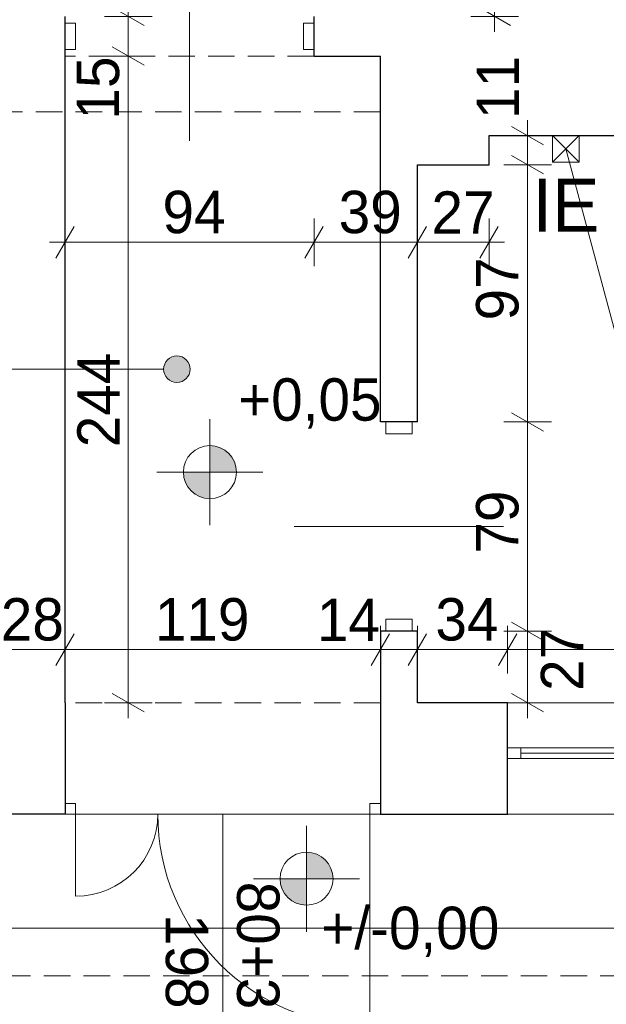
# Model space of a CAD drawing. Extents: x -686885 to -413214, y -23370 to 153194.
# Tile 68 of 145: x -502709 to -500496, y 36710 to 40425. Entities that reach past the tile are written whole.
import ezdxf

# ---------------------------------------------------------------- set-up
doc = ezdxf.new("R2010")
doc.units = 0
doc.header["$MEASUREMENT"] = 0
doc.linetypes.add('Krawędzie ukryte', pattern=[150, 100, -50])
for name, color, linetype, lineweight, true_color in [('instalacja CO_Nr_Pióra__88', 7, 'Continuous', 20, 0xfd4435), ('INSTALACJA IE_Nr_Pióra__88', 7, 'Continuous', 20, 0xfd4435), ('INWENT OPISY_Nr_Pióra__88', 7, 'Continuous', 20, 0xfd4435)]:
    doc.layers.add(name, color=color, linetype=linetype, lineweight=lineweight, true_color=true_color)
for name, color, linetype, lineweight in [('INWENT KONST. DREWNIANA_Nr_Pióra__21', 7, 'Continuous', 9), ('INWENT OPISY_Nr_Pióra__21', 7, 'Continuous', 9), ('INWENT RZĘDNE_Nr_Pióra__21', 7, 'Continuous', 9), ('INWENT TEREN_Nr_Pióra__21', 7, 'Continuous', 9), ('INWENT WYMIARY_Nr_Pióra__21', 7, 'Continuous', 9), ('INWENT. DRZWI_Nr_Pióra__5', 7, 'Continuous', 13), ('INWENT. OKNA_Nr_Pióra__21', 7, 'Continuous', 9), ('INWENT. OKNA_Nr_Pióra__5', 7, 'Continuous', 13), ('INWENT.ŚCIANY_Nr_Pióra__1', 7, 'Continuous', 25), ('INWENT.ŚCIANY_Nr_Pióra__21', 7, 'Continuous', 9), ('Istniejące stropy_Nr_Pióra__5', 7, 'Continuous', 13)]:
    doc.layers.add(name, color=color, linetype=linetype, lineweight=lineweight)
for name, color, linetype in [('INWENT OPISY', 7, 'Continuous'), ('INWENT RZĘDNE', 7, 'Continuous'), ('INWENT WYMIARY', 7, 'Continuous')]:
    doc.layers.add(name, color=color, linetype=linetype)
doc.styles.add('GENERATED_STYLE_1', font='txt')
doc.styles.add('GENERATED_STYLE_2', font='txt')
doc.styles.add('GENERATED_STYLE_6', font='txt')
doc.dimstyles.new('GENERATED_STYLE__1', dxfattribs={"dimtxt": 160.000002, "dimasz": 91.2, "dimexe": 0.18, "dimexo": 0, "dimgap": 0.09, "dimtad": 1, "dimtih": 1, "dimtoh": 1, "dimdec": 0, "dimlfac": 0.1, "dimzin": 0, "dimdsep": 46, "dimtxsty": 'GENERATED_STYLE_1', "dimblk": 'ARROWHEAD_2', "dimblk1": 'ARROWHEAD_2', "dimblk2": 'ARROWHEAD_2', "dimcen": 0.09, "dimclrd": 7, "dimclre": 7, "dimclrt": 7, "dimazin": 0, "dimtfac": 1, "dimtdec": 4, "dimtmove": 0, "dimatfit": 3, "dimfxl": 0, "dimtolj": 1, "dimtzin": 0, "dimarcsym": 0})
doc.dimstyles.new('GENERATED_STYLE__2', dxfattribs={"dimtxt": 160.000002, "dimasz": 91.2, "dimexe": 0.18, "dimexo": 0, "dimgap": 0.09, "dimtad": 1, "dimtih": 1, "dimtoh": 1, "dimdec": 0, "dimlfac": 0.1, "dimzin": 0, "dimdsep": 46, "dimtxsty": 'GENERATED_STYLE_1', "dimblk": 'ARROWHEAD_2', "dimblk1": 'ARROWHEAD_2', "dimblk2": 'ARROWHEAD_2', "dimcen": 0.09, "dimclrd": 7, "dimclre": 7, "dimclrt": 7, "dimazin": 0, "dimtfac": 1, "dimtdec": 4, "dimtmove": 2, "dimatfit": 3, "dimfxl": 0, "dimtolj": 1, "dimtzin": 0, "dimarcsym": 0})
doc.dimstyles.new('GENERATED_STYLE__3', dxfattribs={"dimtxt": 160.000002, "dimasz": 91.2, "dimexe": 0.18, "dimexo": 0, "dimgap": 0.09, "dimtad": 1, "dimdec": 0, "dimlfac": 0.1, "dimzin": 0, "dimdsep": 46, "dimtxsty": 'GENERATED_STYLE_1', "dimblk": 'ARROWHEAD_2', "dimblk1": 'ARROWHEAD_2', "dimblk2": 'ARROWHEAD_2', "dimcen": 0.09, "dimclrd": 7, "dimclre": 7, "dimclrt": 7, "dimazin": 0, "dimtfac": 1, "dimtdec": 4, "dimtmove": 0, "dimatfit": 3, "dimfxl": 0, "dimtolj": 1, "dimtzin": 0, "dimarcsym": 0})
doc.dimstyles.new('GENERATED_STYLE__4', dxfattribs={"dimtxt": 160.000002, "dimasz": 91.2, "dimexe": 0.18, "dimexo": 0, "dimgap": 0.09, "dimtad": 1, "dimdec": 0, "dimlfac": 0.1, "dimzin": 0, "dimdsep": 46, "dimtxsty": 'GENERATED_STYLE_1', "dimblk": 'ARROWHEAD_2', "dimblk1": 'ARROWHEAD_2', "dimblk2": 'ARROWHEAD_2', "dimcen": 0.09, "dimclrd": 7, "dimclre": 7, "dimclrt": 7, "dimazin": 0, "dimtfac": 1, "dimtdec": 4, "dimtmove": 2, "dimatfit": 3, "dimfxl": 0, "dimtolj": 1, "dimtzin": 0, "dimarcsym": 0})

# ---------------------------------------------------------------- blocks, each defined once
blk = doc.blocks.new('Linia_19', base_point=(-503970.5, 39106.3))
at = {"layer": 'INWENT OPISY_Nr_Pióra__21', "linetype": 'Continuous'}
blk.add_hatch(color=256, dxfattribs=at).paths.add_polyline_path([(-502066.1, 39106.3), (-502069.9, 39125.4), (-502080.7, 39141.6), (-502096.9, 39152.5), (-502116.1, 39156.3), (-502135.2, 39152.5), (-502151.4, 39141.6), (-502162.3, 39125.4), (-502166.1, 39106.3), (-502162.3, 39087.1), (-502151.4, 39070.9), (-502135.2, 39060.1), (-502116.1, 39056.3), (-502096.9, 39060.1), (-502080.7, 39070.9), (-502069.9, 39087.1)], flags=0)
blk.add_line((-503970.5, 39106.3), (-502166.1, 39106.3), dxfattribs=at)
blk.add_circle((-502116.1, 39106.3), 50, dxfattribs=at)
blk = doc.blocks.new('*D273')
at = {"layer": 'INWENT WYMIARY_Nr_Pióra__21', "linetype": 'Continuous'}
for p, q in [((-506898.3, 35899.9), (-506898.3, 36079.9)), ((-498038.3, 35899.9), (-498038.3, 36079.9)), ((-506863.7, 36049.9), (-506933, 35929.9)), ((-498073, 35929.9), (-498003.7, 36049.9)), ((-506957, 35989.9), (-506898.3, 35989.9)), ((-506898.3, 35989.9), (-498038.3, 35989.9)), ((-498038.3, 35989.9), (-497979.6, 35989.9))]:
    blk.add_line(p, q, dxfattribs=at)
at = {"layer": 'INWENT WYMIARY_Nr_Pióra__21', "insert": (-502621.9, 36021.9), "char_height": 160, "attachment_point": 7, "style": 'GENERATED_STYLE_1'}
blk.add_mtext('{886}', dxfattribs=at)
blk = doc.blocks.new('ARROWHEAD_2')
at = {"color": 0, "linetype": 'Continuous', "lineweight": 0}
for p, q in [((-0.378, -0.655), (0.378, 0.655)), ((0, 0), (-1, 0))]:
    blk.add_line(p, q, dxfattribs=at)
blk = doc.blocks.new('*D277')
at = {"layer": 'INWENT WYMIARY_Nr_Pióra__21', "linetype": 'Continuous'}
for p, q in [((-509798.3, 31219.5), (-509798.3, 31399.5)), ((-472023.3, 31219.5), (-472023.3, 31399.5)), ((-509763.7, 31369.5), (-509833, 31249.5)), ((-472058, 31249.5), (-471988.7, 31369.5)), ((-509857, 31309.5), (-509798.3, 31309.5)), ((-509798.3, 31309.5), (-472023.3, 31309.5)), ((-472023.3, 31309.5), (-471964.6, 31309.5))]:
    blk.add_line(p, q, dxfattribs=at)
at = {"layer": 'INWENT WYMIARY_Nr_Pióra__21', "insert": (-491141.2, 31341.5), "char_height": 160, "attachment_point": 7, "style": 'GENERATED_STYLE_1'}
blk.add_mtext('{3\xa0778}', dxfattribs=at)
blk = doc.blocks.new('*D314')
at = {"layer": 'INWENT WYMIARY_Nr_Pióra__21', "linetype": 'Continuous'}
for p, q in [((-506898.3, 37958.3), (-506898.3, 38138.3)), ((-506478.3, 37958.3), (-506478.3, 38138.3)), ((-506863.7, 38108.3), (-506933, 37988.3)), ((-506443.7, 38108.3), (-506513, 37988.3)), ((-506957, 38048.3), (-506898.3, 38048.3)), ((-506898.3, 38048.3), (-506478.3, 38048.3))]:
    blk.add_line(p, q, dxfattribs=at)
at = {"layer": 'INWENT WYMIARY_Nr_Pióra__21', "char_height": 160, "attachment_point": 7, "style": 'GENERATED_STYLE_1'}
for s, insert in [('{42}', (-506790.7, 38080.3)), ('{198}', (-505641.9, 38080.3)), ('{148}', (-504014.3, 38080.3)), ('{20}', (-503257.8, 38080.3)), ('{28}', (-502780.7, 38080.3)), ('{119}', (-502199.3, 38080.3)), ('{14}', (-501587.8, 38080.3)), ('{34}', (-501140.7, 38080.3)), ('{147}', (-500286.9, 38080.3)), ('{136}', (-498871.9, 38080.3))]:
    blk.add_mtext(s, dxfattribs=dict(at, insert=insert))
blk = doc.blocks.new('*D315')
at = {"layer": 'INWENT WYMIARY_Nr_Pióra__21', "linetype": 'Continuous'}
for p, q in [((-506478.3, 37958.3), (-506478.3, 38138.3)), ((-504498.3, 37958.3), (-504498.3, 38138.3)), ((-506443.7, 38108.3), (-506513, 37988.3)), ((-504463.7, 38108.3), (-504533, 37988.3)), ((-506478.3, 38048.3), (-504498.3, 38048.3))]:
    blk.add_line(p, q, dxfattribs=at)
at = {"layer": 'INWENT WYMIARY_Nr_Pióra__21', "char_height": 160, "attachment_point": 7, "style": 'GENERATED_STYLE_1'}
for s, insert in [('{42}', (-506790.7, 38080.3)), ('{198}', (-505641.9, 38080.3)), ('{148}', (-504014.3, 38080.3)), ('{20}', (-503257.8, 38080.3)), ('{28}', (-502780.7, 38080.3)), ('{119}', (-502199.3, 38080.3)), ('{14}', (-501587.8, 38080.3)), ('{34}', (-501140.7, 38080.3)), ('{147}', (-500286.9, 38080.3)), ('{136}', (-498871.9, 38080.3))]:
    blk.add_mtext(s, dxfattribs=dict(at, insert=insert))
blk = doc.blocks.new('*D316')
at = {"layer": 'INWENT WYMIARY_Nr_Pióra__21', "linetype": 'Continuous'}
for p, q in [((-504498.3, 37958.3), (-504498.3, 38138.3)), ((-503018.3, 37958.3), (-503018.3, 38138.3)), ((-504463.7, 38108.3), (-504533, 37988.3)), ((-502983.7, 38108.3), (-503053, 37988.3)), ((-504498.3, 38048.3), (-503018.3, 38048.3))]:
    blk.add_line(p, q, dxfattribs=at)
at = {"layer": 'INWENT WYMIARY_Nr_Pióra__21', "char_height": 160, "attachment_point": 7, "style": 'GENERATED_STYLE_1'}
for s, insert in [('{42}', (-506790.7, 38080.3)), ('{198}', (-505641.9, 38080.3)), ('{148}', (-504014.3, 38080.3)), ('{20}', (-503257.8, 38080.3)), ('{28}', (-502780.7, 38080.3)), ('{119}', (-502199.3, 38080.3)), ('{14}', (-501587.8, 38080.3)), ('{34}', (-501140.7, 38080.3)), ('{147}', (-500286.9, 38080.3)), ('{136}', (-498871.9, 38080.3))]:
    blk.add_mtext(s, dxfattribs=dict(at, insert=insert))
blk = doc.blocks.new('*D317')
at = {"layer": 'INWENT WYMIARY_Nr_Pióra__21', "linetype": 'Continuous'}
for p, q in [((-503018.3, 37958.3), (-503018.3, 38138.3)), ((-502818.3, 37958.3), (-502818.3, 38138.3)), ((-502983.7, 38108.3), (-503053, 37988.3)), ((-502783.7, 38108.3), (-502853, 37988.3)), ((-503018.3, 38048.3), (-502818.3, 38048.3))]:
    blk.add_line(p, q, dxfattribs=at)
at = {"layer": 'INWENT WYMIARY_Nr_Pióra__21', "char_height": 160, "attachment_point": 7, "style": 'GENERATED_STYLE_1'}
for s, insert in [('{42}', (-506790.7, 38080.3)), ('{198}', (-505641.9, 38080.3)), ('{148}', (-504014.3, 38080.3)), ('{20}', (-503257.8, 38080.3)), ('{28}', (-502780.7, 38080.3)), ('{119}', (-502199.3, 38080.3)), ('{14}', (-501587.8, 38080.3)), ('{34}', (-501140.7, 38080.3)), ('{147}', (-500286.9, 38080.3)), ('{136}', (-498871.9, 38080.3))]:
    blk.add_mtext(s, dxfattribs=dict(at, insert=insert))
blk = doc.blocks.new('*D318')
at = {"layer": 'INWENT WYMIARY_Nr_Pióra__21', "linetype": 'Continuous'}
for p, q in [((-502818.3, 37958.3), (-502818.3, 38138.3)), ((-502538.3, 37958.3), (-502538.3, 38138.3)), ((-502783.7, 38108.3), (-502853, 37988.3)), ((-502503.7, 38108.3), (-502573, 37988.3)), ((-502818.3, 38048.3), (-502538.3, 38048.3))]:
    blk.add_line(p, q, dxfattribs=at)
at = {"layer": 'INWENT WYMIARY_Nr_Pióra__21', "char_height": 160, "attachment_point": 7, "style": 'GENERATED_STYLE_1'}
for s, insert in [('{42}', (-506790.7, 38080.3)), ('{198}', (-505641.9, 38080.3)), ('{148}', (-504014.3, 38080.3)), ('{20}', (-503257.8, 38080.3)), ('{28}', (-502780.7, 38080.3)), ('{119}', (-502199.3, 38080.3)), ('{14}', (-501587.8, 38080.3)), ('{34}', (-501140.7, 38080.3)), ('{147}', (-500286.9, 38080.3)), ('{136}', (-498871.9, 38080.3))]:
    blk.add_mtext(s, dxfattribs=dict(at, insert=insert))
blk = doc.blocks.new('*D319')
at = {"layer": 'INWENT WYMIARY_Nr_Pióra__21', "linetype": 'Continuous'}
for p, q in [((-502538.3, 37958.3), (-502538.3, 38138.3)), ((-501348.3, 37958.3), (-501348.3, 38138.3)), ((-502503.7, 38108.3), (-502573, 37988.3)), ((-501313.7, 38108.3), (-501383, 37988.3)), ((-502538.3, 38048.3), (-501348.3, 38048.3))]:
    blk.add_line(p, q, dxfattribs=at)
at = {"layer": 'INWENT WYMIARY_Nr_Pióra__21', "char_height": 160, "attachment_point": 7, "style": 'GENERATED_STYLE_1'}
for s, insert in [('{42}', (-506790.7, 38080.3)), ('{198}', (-505641.9, 38080.3)), ('{148}', (-504014.3, 38080.3)), ('{20}', (-503257.8, 38080.3)), ('{28}', (-502780.7, 38080.3)), ('{119}', (-502199.3, 38080.3)), ('{14}', (-501587.8, 38080.3)), ('{34}', (-501140.7, 38080.3)), ('{147}', (-500286.9, 38080.3)), ('{136}', (-498871.9, 38080.3))]:
    blk.add_mtext(s, dxfattribs=dict(at, insert=insert))
blk = doc.blocks.new('*D320')
at = {"layer": 'INWENT WYMIARY_Nr_Pióra__21', "linetype": 'Continuous'}
for p, q in [((-501348.3, 37958.3), (-501348.3, 38138.3)), ((-501208.3, 37958.3), (-501208.3, 38138.3)), ((-501313.7, 38108.3), (-501383, 37988.3)), ((-501173.7, 38108.3), (-501243, 37988.3)), ((-501348.3, 38048.3), (-501208.3, 38048.3))]:
    blk.add_line(p, q, dxfattribs=at)
at = {"layer": 'INWENT WYMIARY_Nr_Pióra__21', "char_height": 160, "attachment_point": 7, "style": 'GENERATED_STYLE_1'}
for s, insert in [('{42}', (-506790.7, 38080.3)), ('{198}', (-505641.9, 38080.3)), ('{148}', (-504014.3, 38080.3)), ('{20}', (-503257.8, 38080.3)), ('{28}', (-502780.7, 38080.3)), ('{119}', (-502199.3, 38080.3)), ('{14}', (-501587.8, 38080.3)), ('{34}', (-501140.7, 38080.3)), ('{147}', (-500286.9, 38080.3)), ('{136}', (-498871.9, 38080.3))]:
    blk.add_mtext(s, dxfattribs=dict(at, insert=insert))
blk = doc.blocks.new('*D321')
at = {"layer": 'INWENT WYMIARY_Nr_Pióra__21', "linetype": 'Continuous'}
for p, q in [((-501208.3, 37958.3), (-501208.3, 38138.3)), ((-500868.3, 37958.3), (-500868.3, 38138.3)), ((-501173.7, 38108.3), (-501243, 37988.3)), ((-500833.7, 38108.3), (-500903, 37988.3)), ((-501208.3, 38048.3), (-500868.3, 38048.3))]:
    blk.add_line(p, q, dxfattribs=at)
at = {"layer": 'INWENT WYMIARY_Nr_Pióra__21', "char_height": 160, "attachment_point": 7, "style": 'GENERATED_STYLE_1'}
for s, insert in [('{42}', (-506790.7, 38080.3)), ('{198}', (-505641.9, 38080.3)), ('{148}', (-504014.3, 38080.3)), ('{20}', (-503257.8, 38080.3)), ('{28}', (-502780.7, 38080.3)), ('{119}', (-502199.3, 38080.3)), ('{14}', (-501587.8, 38080.3)), ('{34}', (-501140.7, 38080.3)), ('{147}', (-500286.9, 38080.3)), ('{136}', (-498871.9, 38080.3))]:
    blk.add_mtext(s, dxfattribs=dict(at, insert=insert))
blk = doc.blocks.new('*D322')
at = {"layer": 'INWENT WYMIARY_Nr_Pióra__21', "linetype": 'Continuous'}
for p, q in [((-500868.3, 37958.3), (-500868.3, 38138.3)), ((-499398.3, 37958.3), (-499398.3, 38138.3)), ((-500833.7, 38108.3), (-500903, 37988.3)), ((-499363.7, 38108.3), (-499433, 37988.3)), ((-500868.3, 38048.3), (-499398.3, 38048.3))]:
    blk.add_line(p, q, dxfattribs=at)
at = {"layer": 'INWENT WYMIARY_Nr_Pióra__21', "char_height": 160, "attachment_point": 7, "style": 'GENERATED_STYLE_1'}
for s, insert in [('{42}', (-506790.7, 38080.3)), ('{198}', (-505641.9, 38080.3)), ('{148}', (-504014.3, 38080.3)), ('{20}', (-503257.8, 38080.3)), ('{28}', (-502780.7, 38080.3)), ('{119}', (-502199.3, 38080.3)), ('{14}', (-501587.8, 38080.3)), ('{34}', (-501140.7, 38080.3)), ('{147}', (-500286.9, 38080.3)), ('{136}', (-498871.9, 38080.3))]:
    blk.add_mtext(s, dxfattribs=dict(at, insert=insert))
blk = doc.blocks.new('*D323')
at = {"layer": 'INWENT WYMIARY_Nr_Pióra__21', "linetype": 'Continuous'}
for p, q in [((-499398.3, 37958.3), (-499398.3, 38138.3)), ((-498038.3, 37958.3), (-498038.3, 38138.3)), ((-499363.7, 38108.3), (-499433, 37988.3)), ((-498073, 37988.3), (-498003.7, 38108.3)), ((-499398.3, 38048.3), (-498038.3, 38048.3)), ((-498038.3, 38048.3), (-497979.6, 38048.3))]:
    blk.add_line(p, q, dxfattribs=at)
at = {"layer": 'INWENT WYMIARY_Nr_Pióra__21', "char_height": 160, "attachment_point": 7, "style": 'GENERATED_STYLE_1'}
for s, insert in [('{42}', (-506790.7, 38080.3)), ('{198}', (-505641.9, 38080.3)), ('{148}', (-504014.3, 38080.3)), ('{20}', (-503257.8, 38080.3)), ('{28}', (-502780.7, 38080.3)), ('{119}', (-502199.3, 38080.3)), ('{14}', (-501587.8, 38080.3)), ('{34}', (-501140.7, 38080.3)), ('{147}', (-500286.9, 38080.3)), ('{136}', (-498871.9, 38080.3))]:
    blk.add_mtext(s, dxfattribs=dict(at, insert=insert))
blk = doc.blocks.new('*D329')
at = {"layer": 'INWENT WYMIARY_Nr_Pióra__21', "linetype": 'Continuous'}
for p, q in [((-503017.7, 40922.3), (-502897.7, 40853)), ((-502867.7, 40887.6), (-503047.7, 40887.6)), ((-502957.7, 37847.6), (-502957.7, 40887.6)), ((-503017.7, 37882.3), (-502897.7, 37813)), ((-502867.7, 37847.6), (-503047.7, 37847.6)), ((-502957.7, 37789), (-502957.7, 37847.6))]:
    blk.add_line(p, q, dxfattribs=at)
at = {"layer": 'INWENT WYMIARY_Nr_Pióra__21', "char_height": 160, "attachment_point": 7, "rotation": 90, "style": 'GENERATED_STYLE_1'}
for s, insert in [('{60}', (-502989.7, 44225.2)), ('{222}', (-502989.7, 42764)), ('{92}', (-502989.7, 41245.2)), ('{304}', (-502989.7, 39214))]:
    blk.add_mtext(s, dxfattribs=dict(at, insert=insert))
blk = doc.blocks.new('*D330')
at = {"layer": 'INWENT WYMIARY_Nr_Pióra__21', "linetype": 'Continuous'}
for p, q in [((-503017.7, 41842.3), (-502897.7, 41773)), ((-502867.7, 41807.6), (-503047.7, 41807.6)), ((-502957.7, 40887.6), (-502957.7, 41807.6)), ((-503017.7, 40922.3), (-502897.7, 40853)), ((-502867.7, 40887.6), (-503047.7, 40887.6))]:
    blk.add_line(p, q, dxfattribs=at)
at = {"layer": 'INWENT WYMIARY_Nr_Pióra__21', "char_height": 160, "attachment_point": 7, "rotation": 90, "style": 'GENERATED_STYLE_1'}
for s, insert in [('{60}', (-502989.7, 44225.2)), ('{222}', (-502989.7, 42764)), ('{92}', (-502989.7, 41245.2)), ('{304}', (-502989.7, 39214))]:
    blk.add_mtext(s, dxfattribs=dict(at, insert=insert))
blk = doc.blocks.new('*D340')
at = {"layer": 'INWENT WYMIARY_Nr_Pióra__21', "linetype": 'Continuous'}
for p, q in [((-500917.3, 41707.6), (-500917.3, 41766.3)), ((-500857.3, 41673), (-500977.3, 41742.3)), ((-500827.3, 41707.6), (-501007.3, 41707.6)), ((-500917.3, 40437.6), (-500917.3, 41707.6)), ((-500977.3, 40472.3), (-500857.3, 40403)), ((-500827.3, 40437.6), (-501007.3, 40437.6)), ((-500917.3, 40379), (-500917.3, 40437.6))]:
    blk.add_line(p, q, dxfattribs=at)
at = {"layer": 'INWENT WYMIARY_Nr_Pióra__21', "insert": (-500949.3, 40919), "char_height": 160, "attachment_point": 7, "rotation": 90, "style": 'GENERATED_STYLE_1'}
blk.add_mtext('{127}', dxfattribs=at)
blk = doc.blocks.new('*D341')
at = {"layer": 'INWENT WYMIARY_Nr_Pióra__21', "linetype": 'Continuous'}
for p, q in [((-502360, 40322.3), (-502240, 40253)), ((-502210, 40287.6), (-502390, 40287.6)), ((-502300, 37847.6), (-502300, 40287.6)), ((-502360, 37882.3), (-502240, 37813)), ((-502210, 37847.6), (-502390, 37847.6)), ((-502300, 37789), (-502300, 37847.6))]:
    blk.add_line(p, q, dxfattribs=at)
at = {"layer": 'INWENT WYMIARY_Nr_Pióra__21', "char_height": 160, "attachment_point": 7, "rotation": 90, "style": 'GENERATED_STYLE_1'}
for s, insert in [('{374}', (-502332, 42604)), ('{45}', (-502332, 40560.2)), ('{15}', (-502332, 40048.1)), ('{244}', (-502332, 38811.6))]:
    blk.add_mtext(s, dxfattribs=dict(at, insert=insert))
blk = doc.blocks.new('*D342')
at = {"layer": 'INWENT WYMIARY_Nr_Pióra__21', "linetype": 'Continuous'}
for p, q in [((-502360, 40472.3), (-502240, 40403)), ((-502210, 40437.6), (-502390, 40437.6)), ((-502300, 40287.6), (-502300, 40437.6)), ((-502360, 40322.3), (-502240, 40253)), ((-502210, 40287.6), (-502390, 40287.6))]:
    blk.add_line(p, q, dxfattribs=at)
at = {"layer": 'INWENT WYMIARY_Nr_Pióra__21', "char_height": 160, "attachment_point": 7, "rotation": 90, "style": 'GENERATED_STYLE_1'}
for s, insert in [('{374}', (-502332, 42604)), ('{45}', (-502332, 40560.2)), ('{15}', (-502332, 40048.1)), ('{244}', (-502332, 38811.6))]:
    blk.add_mtext(s, dxfattribs=dict(at, insert=insert))
blk = doc.blocks.new('*D343')
at = {"layer": 'INWENT WYMIARY_Nr_Pióra__21', "linetype": 'Continuous'}
for p, q in [((-502360, 40922.3), (-502240, 40853)), ((-502210, 40887.6), (-502390, 40887.6)), ((-502300, 40437.6), (-502300, 40887.6)), ((-502360, 40472.3), (-502240, 40403)), ((-502210, 40437.6), (-502390, 40437.6))]:
    blk.add_line(p, q, dxfattribs=at)
at = {"layer": 'INWENT WYMIARY_Nr_Pióra__21', "char_height": 160, "attachment_point": 7, "rotation": 90, "style": 'GENERATED_STYLE_1'}
for s, insert in [('{374}', (-502332, 42604)), ('{45}', (-502332, 40560.2)), ('{15}', (-502332, 40048.1)), ('{244}', (-502332, 38811.6))]:
    blk.add_mtext(s, dxfattribs=dict(at, insert=insert))
blk = doc.blocks.new('*D344')
at = {"layer": 'INWENT WYMIARY_Nr_Pióra__21', "linetype": 'Continuous'}
for p, q in [((-502240, 44593), (-502360, 44662.3)), ((-502300, 44627.6), (-502300, 44686.3)), ((-502210, 44627.6), (-502390, 44627.6)), ((-502300, 40887.6), (-502300, 44627.6)), ((-502360, 40922.3), (-502240, 40853)), ((-502210, 40887.6), (-502390, 40887.6))]:
    blk.add_line(p, q, dxfattribs=at)
at = {"layer": 'INWENT WYMIARY_Nr_Pióra__21', "char_height": 160, "attachment_point": 7, "rotation": 90, "style": 'GENERATED_STYLE_1'}
for s, insert in [('{374}', (-502332, 42604)), ('{45}', (-502332, 40560.2)), ('{15}', (-502332, 40048.1)), ('{244}', (-502332, 38811.6))]:
    blk.add_mtext(s, dxfattribs=dict(at, insert=insert))
blk = doc.blocks.new('*D357')
at = {"layer": 'INWENT WYMIARY_Nr_Pióra__21', "linetype": 'Continuous'}
for p, q in [((-500853, 38152.3), (-500733, 38083)), ((-500703, 38117.6), (-500883, 38117.6)), ((-500793, 37847.6), (-500793, 38117.6)), ((-500853, 37882.3), (-500733, 37813)), ((-500703, 37847.6), (-500883, 37847.6)), ((-500793, 37789), (-500793, 37847.6))]:
    blk.add_line(p, q, dxfattribs=at)
at = {"layer": 'INWENT WYMIARY_Nr_Pióra__21', "char_height": 160, "attachment_point": 7, "rotation": 90, "style": 'GENERATED_STYLE_1'}
for s, insert in [('{11}', (-500825, 40050.5)), ('{97}', (-500825, 39290.2)), ('{79}', (-500825, 38410.2)), ('{27}', (-500582.6, 37892.3))]:
    blk.add_mtext(s, dxfattribs=dict(at, insert=insert))
blk = doc.blocks.new('*D358')
at = {"layer": 'INWENT WYMIARY_Nr_Pióra__21', "linetype": 'Continuous'}
for p, q in [((-500853, 38942.3), (-500733, 38873)), ((-500703, 38907.6), (-500883, 38907.6)), ((-500793, 38117.6), (-500793, 38907.6)), ((-500853, 38152.3), (-500733, 38083)), ((-500703, 38117.6), (-500883, 38117.6))]:
    blk.add_line(p, q, dxfattribs=at)
at = {"layer": 'INWENT WYMIARY_Nr_Pióra__21', "char_height": 160, "attachment_point": 7, "rotation": 90, "style": 'GENERATED_STYLE_1'}
for s, insert in [('{11}', (-500825, 40050.5)), ('{97}', (-500825, 39290.2)), ('{79}', (-500825, 38410.2)), ('{27}', (-500582.6, 37892.3))]:
    blk.add_mtext(s, dxfattribs=dict(at, insert=insert))
blk = doc.blocks.new('*D359')
at = {"layer": 'INWENT WYMIARY_Nr_Pióra__21', "linetype": 'Continuous'}
for p, q in [((-500853, 39912.3), (-500733, 39843)), ((-500703, 39877.6), (-500883, 39877.6)), ((-500793, 38907.6), (-500793, 39877.6)), ((-500853, 38942.3), (-500733, 38873)), ((-500703, 38907.6), (-500883, 38907.6))]:
    blk.add_line(p, q, dxfattribs=at)
at = {"layer": 'INWENT WYMIARY_Nr_Pióra__21', "char_height": 160, "attachment_point": 7, "rotation": 90, "style": 'GENERATED_STYLE_1'}
for s, insert in [('{11}', (-500825, 40050.5)), ('{97}', (-500825, 39290.2)), ('{79}', (-500825, 38410.2)), ('{27}', (-500582.6, 37892.3))]:
    blk.add_mtext(s, dxfattribs=dict(at, insert=insert))
blk = doc.blocks.new('*D360')
at = {"layer": 'INWENT WYMIARY_Nr_Pióra__21', "linetype": 'Continuous'}
for p, q in [((-500733, 39953), (-500853, 40022.3)), ((-500793, 39987.6), (-500793, 40046.3)), ((-500703, 39987.6), (-500883, 39987.6)), ((-500793, 39877.6), (-500793, 39987.6)), ((-500853, 39912.3), (-500733, 39843)), ((-500703, 39877.6), (-500883, 39877.6))]:
    blk.add_line(p, q, dxfattribs=at)
at = {"layer": 'INWENT WYMIARY_Nr_Pióra__21', "char_height": 160, "attachment_point": 7, "rotation": 90, "style": 'GENERATED_STYLE_1'}
for s, insert in [('{11}', (-500825, 40050.5)), ('{97}', (-500825, 39290.2)), ('{79}', (-500825, 38410.2)), ('{27}', (-500582.6, 37892.3))]:
    blk.add_mtext(s, dxfattribs=dict(at, insert=insert))
blk = doc.blocks.new('*D361')
at = {"layer": 'INWENT WYMIARY_Nr_Pióra__21', "linetype": 'Continuous'}
for p, q in [((-502503.7, 39645.3), (-502573, 39525.3)), ((-502538.3, 39495.3), (-502538.3, 39675.3)), ((-501563.7, 39645.3), (-501633, 39525.3)), ((-501598.3, 39495.3), (-501598.3, 39675.3)), ((-502597, 39585.3), (-502538.3, 39585.3)), ((-502538.3, 39585.3), (-501598.3, 39585.3))]:
    blk.add_line(p, q, dxfattribs=at)
at = {"layer": 'INWENT WYMIARY_Nr_Pióra__21', "char_height": 160, "attachment_point": 7, "style": 'GENERATED_STYLE_1'}
for s, insert in [('{94}', (-502170.7, 39617.3)), ('{39}', (-501505.7, 39617.3)), ('{27}', (-501155.5, 39617.3))]:
    blk.add_mtext(s, dxfattribs=dict(at, insert=insert))
blk = doc.blocks.new('*D362')
at = {"layer": 'INWENT WYMIARY_Nr_Pióra__21', "linetype": 'Continuous'}
for p, q in [((-501563.7, 39645.3), (-501633, 39525.3)), ((-501598.3, 39495.3), (-501598.3, 39675.3)), ((-501173.7, 39645.3), (-501243, 39525.3)), ((-501208.3, 39495.3), (-501208.3, 39675.3)), ((-501598.3, 39585.3), (-501208.3, 39585.3))]:
    blk.add_line(p, q, dxfattribs=at)
at = {"layer": 'INWENT WYMIARY_Nr_Pióra__21', "char_height": 160, "attachment_point": 7, "style": 'GENERATED_STYLE_1'}
for s, insert in [('{94}', (-502170.7, 39617.3)), ('{39}', (-501505.7, 39617.3)), ('{27}', (-501155.5, 39617.3))]:
    blk.add_mtext(s, dxfattribs=dict(at, insert=insert))
blk = doc.blocks.new('*D363')
at = {"layer": 'INWENT WYMIARY_Nr_Pióra__21', "linetype": 'Continuous'}
for p, q in [((-501173.7, 39645.3), (-501243, 39525.3)), ((-501208.3, 39495.3), (-501208.3, 39675.3)), ((-500973, 39525.3), (-500903.7, 39645.3)), ((-500938.3, 39495.3), (-500938.3, 39675.3)), ((-501208.3, 39585.3), (-500938.3, 39585.3)), ((-500938.3, 39585.3), (-500879.6, 39585.3))]:
    blk.add_line(p, q, dxfattribs=at)
at = {"layer": 'INWENT WYMIARY_Nr_Pióra__21', "char_height": 160, "attachment_point": 7, "style": 'GENERATED_STYLE_1'}
for s, insert in [('{94}', (-502170.7, 39617.3)), ('{39}', (-501505.7, 39617.3)), ('{27}', (-501155.5, 39617.3))]:
    blk.add_mtext(s, dxfattribs=dict(at, insert=insert))
blk = doc.blocks.new('Koty wysokościowe_12', base_point=(-501626.8, 37183.8))
at = {"layer": 'INWENT RZĘDNE_Nr_Pióra__21', "linetype": 'Continuous'}
for points in [[(-501626.8, 37183.8), (-501526.8, 37183.8), (-501534.4, 37222.1), (-501556.1, 37254.5), (-501588.5, 37276.2), (-501626.8, 37283.8)], [(-501626.8, 37183.8), (-501726.8, 37183.8), (-501719.2, 37145.5), (-501697.5, 37113.1), (-501665, 37091.4), (-501626.8, 37083.8)]]:
    blk.add_hatch(color=256, dxfattribs=at).paths.add_polyline_path(points, flags=0)
for p, q in [((-501626.8, 36983.8), (-501626.8, 37383.8)), ((-501826.8, 37183.8), (-501426.8, 37183.8))]:
    blk.add_line(p, q, dxfattribs=at)
blk.add_circle((-501626.8, 37183.8), 100, dxfattribs=at)
at = {"layer": 'INWENT RZĘDNE_Nr_Pióra__21', "insert": (-501571.5, 36888.3), "char_height": 160, "attachment_point": 7, "style": 'GENERATED_STYLE_2'}
blk.add_mtext('{+/-0,00}', dxfattribs=at)
blk = doc.blocks.new('Koty wysokościowe_18', base_point=(-501991.5, 38717.9))
at = {"layer": 'INWENT RZĘDNE_Nr_Pióra__21', "linetype": 'Continuous'}
for points in [[(-501991.5, 38717.9), (-501891.5, 38717.9), (-501899.1, 38756.2), (-501920.7, 38788.6), (-501953.2, 38810.3), (-501991.5, 38817.9)], [(-501991.5, 38717.9), (-502091.5, 38717.9), (-502083.8, 38679.7), (-502062.2, 38647.2), (-502029.7, 38625.5), (-501991.5, 38617.9)]]:
    blk.add_hatch(color=256, dxfattribs=at).paths.add_polyline_path(points, flags=0)
for p, q in [((-501991.5, 38517.9), (-501991.5, 38917.9)), ((-502191.5, 38717.9), (-501791.5, 38717.9))]:
    blk.add_line(p, q, dxfattribs=at)
blk.add_circle((-501991.5, 38717.9), 100, dxfattribs=at)
at = {"layer": 'INWENT RZĘDNE_Nr_Pióra__21', "insert": (-501885.3, 38882.2), "char_height": 160, "attachment_point": 7, "style": 'GENERATED_STYLE_2'}
blk.add_mtext('{+0,05}', dxfattribs=at)

msp = doc.modelspace()

# ---------------------------------------------------------------- linework, layer by layer
at = {"layer": 'instalacja CO_Nr_Pióra__88', "linetype": 'Continuous'}
msp.add_line((-500353.2, 38835.8), (-500648.3, 39937.6), dxfattribs=at)
at = {"layer": 'INSTALACJA IE_Nr_Pióra__88', "linetype": 'Continuous'}
for p, q in [((-500698.3, 39987.6), (-500598.3, 39987.6)), ((-500698.3, 39887.6), (-500698.3, 39987.6)), ((-500598.3, 39887.6), (-500698.3, 39987.6)), ((-500598.3, 39987.6), (-500698.3, 39887.6)), ((-500598.3, 39987.6), (-500598.3, 39887.6)), ((-500598.3, 39887.6), (-500698.3, 39887.6))]:
    msp.add_line(p, q, dxfattribs=at)
at = {"layer": 'INWENT KONST. DREWNIANA_Nr_Pióra__21', "linetype": 'Krawędzie ukryte'}
msp.add_line((-513118.3, 36817.6), (-498038.3, 36817.6), dxfattribs=at)
at = {"layer": 'INWENT TEREN_Nr_Pióra__21', "linetype": 'Continuous'}
msp.add_line((-498038.3, 36997.6), (-514958.3, 36997.6), dxfattribs=at)
at = {"layer": 'INWENT. DRZWI_Nr_Pióra__5', "linetype": 'Continuous'}
for p, q in [((-502068.3, 40757.6), (-502068.3, 39967.6)), ((-502538.3, 40412.6), (-502498.3, 40412.6)), ((-502498.3, 40412.6), (-502498.3, 40312.6)), ((-501598.3, 40412.6), (-501638.3, 40412.6)), ((-501638.3, 40412.6), (-501638.3, 40312.6)), ((-502498.3, 40312.6), (-502538.3, 40312.6)), ((-501638.3, 40312.6), (-501598.3, 40312.6)), ((-501328.3, 38862.6), (-501328.3, 38907.6)), ((-501228.3, 38907.6), (-501228.3, 38862.6)), ((-501228.3, 38862.6), (-501328.3, 38862.6)), ((-500883.3, 38512.6), (-501673.3, 38512.6)), ((-501228.3, 38162.6), (-501328.3, 38162.6)), ((-501328.3, 38162.6), (-501328.3, 38117.6)), ((-501228.3, 38117.6), (-501228.3, 38162.6)), ((-502498.3, 37467.6), (-502538.3, 37467.6)), ((-502538.3, 37467.6), (-502538.3, 37427.6)), ((-502498.3, 37427.6), (-502498.3, 37467.6)), ((-501348.3, 37467.6), (-501388.3, 37467.6)), ((-501388.3, 37467.6), (-501388.3, 37427.6)), ((-501348.3, 37427.6), (-501348.3, 37467.6)), ((-502538.3, 37427.6), (-502498.3, 37427.6)), ((-502538.3, 37427.6), (-501348.3, 37427.6)), ((-502498.3, 37427.6), (-502498.3, 37117.6)), ((-501388.3, 37427.6), (-501348.3, 37427.6)), ((-501388.3, 37427.6), (-501388.3, 36627.6))]:
    msp.add_line(p, q, dxfattribs=at)
for centre, radius, start, end in [((-502498.3, 37427.6), 310, 270, 0), ((-501388.3, 37427.6), 800, 180, 270)]:
    msp.add_arc(centre, radius, start, end, dxfattribs=at)
at = {"layer": 'INWENT. OKNA_Nr_Pióra__5', "linetype": 'Continuous'}
for p, q in [((-499398.3, 37677.6), (-500868.3, 37677.6)), ((-500818.3, 37637.6), (-500818.3, 37677.6)), ((-499398.3, 37637.6), (-500868.3, 37637.6)), ((-500818.3, 37657.6), (-499448.3, 37657.6)), ((-501943.3, 37427.6), (-501943.3, 36517.6))]:
    msp.add_line(p, q, dxfattribs=at)
at = {"layer": 'INWENT.ŚCIANY_Nr_Pióra__1', "linetype": 'Continuous'}
for p, q in [((-502538.3, 40287.6), (-502538.3, 40437.6)), ((-501598.3, 40287.6), (-501598.3, 40437.6)), ((-502538.3, 37847.6), (-502538.3, 40287.6)), ((-501598.3, 40287.6), (-501348.3, 40287.6)), ((-501348.3, 38907.6), (-501348.3, 40287.6)), ((-500938.3, 39877.6), (-500938.3, 39987.6)), ((-500938.3, 39987.6), (-498038.3, 39987.6)), ((-501208.3, 38907.6), (-501208.3, 39877.6)), ((-501208.3, 39877.6), (-500938.3, 39877.6)), ((-501208.3, 38907.6), (-501348.3, 38907.6)), ((-501208.3, 38117.6), (-501348.3, 38117.6)), ((-501348.3, 38117.6), (-501348.3, 37847.6)), ((-501208.3, 37847.6), (-501208.3, 38117.6)), ((-502538.3, 37847.6), (-502538.3, 37427.6)), ((-501348.3, 37847.6), (-501348.3, 37427.6)), ((-500868.3, 37847.6), (-501208.3, 37847.6)), ((-500868.3, 37427.6), (-500868.3, 37847.6)), ((-502538.3, 37427.6), (-503018.3, 37427.6)), ((-501348.3, 37427.6), (-500868.3, 37427.6))]:
    msp.add_line(p, q, dxfattribs=at)
at = {"layer": 'INWENT.ŚCIANY_Nr_Pióra__21', "linetype": 'Continuous'}
for p, q in [((-500868.3, 37847.6), (-499398.3, 37847.6)), ((-500868.3, 37427.6), (-499398.3, 37427.6))]:
    msp.add_line(p, q, dxfattribs=at)
at = {"layer": 'Istniejące stropy_Nr_Pióra__5', "linetype": 'Krawędzie ukryte'}
for p, q in [((-501598.3, 40287.6), (-502538.3, 40287.6)), ((-501348.3, 40077.6), (-506478.3, 40077.6)), ((-501348.3, 37847.6), (-502538.3, 37847.6)), ((-501348.3, 37427.6), (-502538.3, 37427.6))]:
    msp.add_line(p, q, dxfattribs=at)

# ---------------------------------------------------------------- block references
at = {"layer": 'INWENT OPISY', "linetype": 'Continuous'}
msp.add_blockref('Linia_19', (-503970.5, 39106.3), dxfattribs=at)
at = {"layer": 'INWENT RZĘDNE'}
for name, p in [('Koty wysokościowe_18', (-501991.5, 38717.9)), ('Koty wysokościowe_12', (-501626.8, 37183.8))]:
    msp.add_blockref(name, p, dxfattribs=at)

# ---------------------------------------------------------------- texts
at = {"layer": 'INWENT OPISY_Nr_Pióra__88', "linetype": 'Continuous', "insert": (-500648.3, 39825.1), "char_height": 200, "attachment_point": 2, "style": 'GENERATED_STYLE_6'}
msp.add_mtext('{IE}', dxfattribs=at)
at = {"layer": 'INWENT. OKNA_Nr_Pióra__21', "linetype": 'Continuous', "insert": (-501729.2, 36872.2), "char_height": 160, "width": 709.227, "attachment_point": 2, "rotation": 270, "line_spacing_factor": 1.008016, "style": 'GENERATED_STYLE_6'}
msp.add_mtext('{80+31\\P198}', dxfattribs=at)

# ---------------------------------------------------------------- dimensions: what is measured, and where the dimension line sits
at = {"layer": 'INWENT WYMIARY', "linetype": 'Continuous'}
for base, p1, p2, dimstyle, picture, middle in [((-502300, 37847.6), (-502538.3, 40887.6), (-502393.3, 44627.6), 'GENERATED_STYLE__3', '*D344', (-502412, 42786.2)), ((-502957.7, 37847.6), (-502818.3, 37847.6), (-502538.3, 40887.6), 'GENERATED_STYLE__3', '*D329', (-503069.7, 39396.2)), ((-502957.7, 37847.6), (-502538.3, 40887.6), (-502818.3, 41807.6), 'GENERATED_STYLE__3', '*D330', (-503069.7, 41366.6)), ((-502300, 37847.6), (-502469.7, 37847.6), (-502278.5, 40287.6), 'GENERATED_STYLE__3', '*D341', (-502412, 38993.8)), ((-502300, 37847.6), (-502278.5, 40287.6), (-502450.3, 40437.6), 'GENERATED_STYLE__3', '*D342', (-502412, 40169.6)), ((-502300, 37847.6), (-502450.3, 40437.6), (-502538.3, 40887.6), 'GENERATED_STYLE__3', '*D343', (-502412, 40681.6)), ((-500917.3, 40437.6), (-500578.3, 40437.6), (-500578.3, 41707.6), 'GENERATED_STYLE__3', '*D340', (-501029.3, 41101.2)), ((-500793, 37847.6), (-501208.3, 37847.6), (-501208.3, 38117.6), 'GENERATED_STYLE__4', '*D357', (-500662.6, 38013.7)), ((-500793, 37847.6), (-501208.3, 38117.6), (-501208.3, 38907.6), 'GENERATED_STYLE__3', '*D358', (-500905, 38531.6)), ((-500793, 37847.6), (-501208.3, 38907.6), (-500938.3, 39877.6), 'GENERATED_STYLE__3', '*D359', (-500905, 39411.6)), ((-500793, 37847.6), (-500938.3, 39877.6), (-500938.3, 39987.6), 'GENERATED_STYLE__4', '*D360', (-500905, 40163.8))]:
    dim = msp.add_linear_dim(base=base, p1=p1, p2=p2, angle=90, dimstyle=dimstyle, dxfattribs=at)
    dim.commit()
    dim.dimension.update_dxf_attribs({"geometry": picture, "text_midpoint": middle})
for base, p1, p2, dimstyle, picture, middle in [((-509798.3251087, 31309.4812002), (-509798.3251087, 42147.6315772), (-472023.3251087, 32857.6315772), 'GENERATED_STYLE__1', '*D277', (-490867.6715053, 31421.4812019)), ((-502538.3, 39585.3), (-502538.3, 39947.1), (-501598.3, 40287.6), 'GENERATED_STYLE__1', '*D361', (-502049.3, 39697.3)), ((-502538.3, 39585.3), (-501598.3, 40287.6), (-501208.3, 39877.6), 'GENERATED_STYLE__1', '*D362', (-501384.3, 39697.3)), ((-502538.3, 39585.3), (-501208.3, 39877.6), (-500938.3, 39877.6), 'GENERATED_STYLE__2', '*D363', (-501034.1, 39697.3)), ((-506898.3, 38048.3), (-506898.3, 38077.6), (-506478.3, 38148.4), 'GENERATED_STYLE__1', '*D314', (-506669.3, 38160.3)), ((-506898.3, 38048.3), (-506478.3, 38148.4), (-504498.3, 37847.6), 'GENERATED_STYLE__1', '*D315', (-505459.8, 38160.3)), ((-506898.3, 38048.3), (-504498.3, 37847.6), (-503018.3, 37847.6), 'GENERATED_STYLE__1', '*D316', (-503832.2, 38160.3)), ((-506898.3, 38048.3), (-503018.3, 37847.6), (-502818.3, 38031.7), 'GENERATED_STYLE__1', '*D317', (-503136.4, 38160.3)), ((-506898.3, 38048.3), (-502818.3, 38031.7), (-502538.3, 38010.3), 'GENERATED_STYLE__1', '*D318', (-502659.3, 38160.3)), ((-506898.3, 38048.3), (-502538.3, 38010.3), (-501348.3, 37954.7), 'GENERATED_STYLE__1', '*D319', (-502025.2, 38160.3)), ((-506898.3, 38048.3), (-501348.3, 37954.7), (-501208.3, 37922.5), 'GENERATED_STYLE__1', '*D320', (-501466.4, 38160.3)), ((-506898.3, 38048.3), (-501208.3, 37922.5), (-500868.3, 37847.6), 'GENERATED_STYLE__1', '*D321', (-501019.3, 38160.3)), ((-506898.3, 38048.3), (-500868.3, 37847.6), (-499398.3, 37847.6), 'GENERATED_STYLE__1', '*D322', (-500104.8, 38160.3)), ((-506898.3, 38048.3), (-499398.3, 37847.6), (-498038.3, 37847.6), 'GENERATED_STYLE__1', '*D323', (-498689.8, 38160.3)), ((-506898.3, 35989.9), (-506898.3, 37427.6), (-498038.3, 37427.6), 'GENERATED_STYLE__1', '*D273', (-502439.8, 36101.9))]:
    dim = msp.add_linear_dim(base=base, p1=p1, p2=p2, dimstyle=dimstyle, dxfattribs=at)
    dim.commit()
    dim.dimension.update_dxf_attribs({"geometry": picture, "text_midpoint": middle})

doc.saveas('drawing.dxf')
